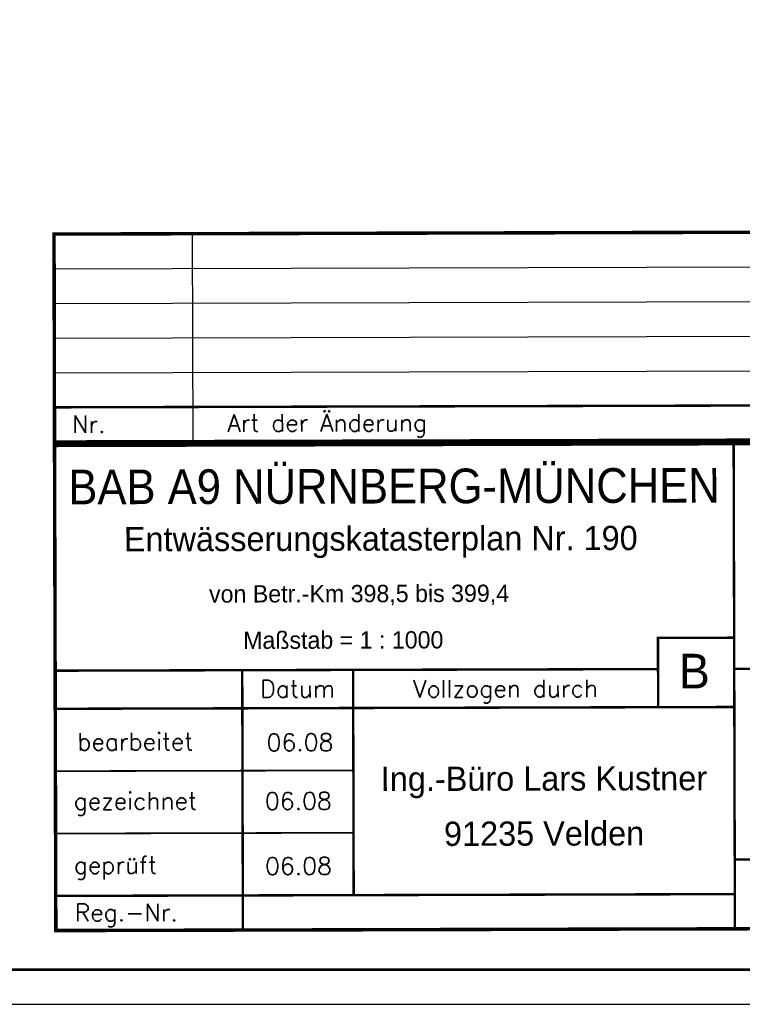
# Model space of a CAD drawing. Extents: x 0 to 1135, y 0 to 420.
# Tile 7 of 31: x 954 to 1058, y 0 to 142. Entities that reach past the tile are written whole.
import ezdxf
from ezdxf.enums import TextEntityAlignment as Align

# ---------------------------------------------------------------- set-up
doc = ezdxf.new("R2010")
doc.units = 0
doc.header["$LTSCALE"] = 2
doc.header["$MEASUREMENT"] = 0
doc.linetypes.add('AUSGEZOGEN', pattern=[0])
for name, color, linetype in [('BAUWOTOP', 250, 'AUSGEZOGEN'), ('LEGENDE', 7, 'AUSGEZOGEN'), ('RAHMEN', 250, 'AUSGEZOGEN')]:
    doc.layers.add(name, color=color, linetype=linetype)
doc.styles.add('ROMANS', font='romans.shx', dxfattribs={"width": 0.8})
doc.styles.add('UNIR-H', font='unir_h.shx', dxfattribs={"width": 0.8})
doc.styles.add('UNIR-O', font='unir_o.shx')

msp = doc.modelspace()

# ---------------------------------------------------------------- linework, layer by layer
at = {"layer": 'LEGENDE'}
for p, q in [((959.02, 106.14), (1124.02, 106.57)), ((959.03, 101.14), (1124.03, 101.57)), ((959.05, 96.14), (1124.04, 96.57)), ((959.06, 91.14), (1124.06, 91.57))]:
    msp.add_line(p, q, dxfattribs=at)
for points, const_width in [([(1124.01, 111.57), (959.01, 111.14)], 0.5), ([(959.01, 111.39), (959.08, 80.89)], 0.5), ([(959.07, 86.14), (1124.07, 86.57)], 0.35), ([(1124.33, 81.07), (958.84, 80.64)], 0.5), ([(959.08, 81.14), (1124.08, 81.57)], 0.5), ([(959.08, 80.89), (959.27, 10.39)], 0.5), ([(1057.26, 10.9), (1057.08, 80.9)], 0.35), ([(1046.18, 42.87), (1046.16, 52.87), (1057.16, 52.9)], 0.35), ([(959.17, 48.14), (1046.17, 48.37)], 0.35), ([(986.26, 10.71), (986.17, 48.21)], 0.35), ([(1002.25, 15.75), (1002.17, 48.25)], 0.35), ([(1057.17, 48.4), (1124.17, 48.57)], 0.35), ([(959.18, 42.64), (1057.18, 42.9)], 0.35), ([(959.21, 33.64), (1002.21, 33.75)], 0.25), ([(959.23, 24.64), (1002.23, 24.75)], 0.25), ([(1057.24, 20.9), (1124.24, 21.07)], 0.35), ([(959.25, 15.64), (1057.25, 15.9)], 0.35), ([(959.02, 10.64), (1124.51, 11.07)], 0.5)]:
    msp.add_lwpolyline(points, dxfattribs=dict(at, const_width=const_width))
msp.add_lwpolyline([(979.08, 81.2), (979.01, 111.2)], dxfattribs=at)
at = {"layer": 'RAHMEN'}
msp.add_line((950, 0), (1135, 0), dxfattribs=at)
at = {"layer": 'RAHMEN', "const_width": 0.35}
msp.add_lwpolyline([(25, 5), (1130, 5), (1130, 415), (25, 415), (25, 5)], dxfattribs=at)

# ---------------------------------------------------------------- texts
at = {"layer": 'BAUWOTOP', "style": 'UNIR-H'}
msp.add_text('von Betr.-Km 398,5 bis 399,4', height=2.5, rotation=0.1472, dxfattribs=at).set_placement((981.38, 57.96))
at = {"layer": 'LEGENDE'}
for s, height, style, p in [('Art der Änderung', 2.5, 'ROMANS', (984.03, 82.62)), ('Nr.', 2.5, 'ROMANS', (961.62, 82.44)), ('Entwässerungskatasterplan Nr. 190', 3.5, 'UNIR-H', (969.09, 65.36)), ('Maßstab = 1 : 1000', 2.5, 'UNIR-H', (986.3, 51.28)), ('B', 5, 'UNIR-H', (1049.19, 45.57)), ('06.08', 2.5, 'ROMANS', (989.69, 36.54)), ('gezeichnet', 2.5, 'ROMANS', (961.85, 28.07)), ('06.08', 2.5, 'ROMANS', (989.45, 28.07)), ('geprüft', 2.5, 'ROMANS', (961.87, 18.83)), ('06.08', 2.5, 'ROMANS', (989.47, 18.69)), ('Reg.-Nr.', 2.5, 'ROMANS', (962, 11.98))]:
    msp.add_text(s, height=height, rotation=0.1472, dxfattribs=dict(at, style=style)).set_placement(p)
at = {"layer": 'LEGENDE', "style": 'UNIR-H', "width": 0.895858}
msp.add_text('BAB A9 NÜRNBERG-MÜNCHEN', height=5, rotation=0.1567, dxfattribs=at).set_placement((961.08, 72.14), (1055.08, 72.4), align=Align.FIT)
at = {"layer": 'LEGENDE'}
for s, height, style, p in [('Vollzogen durch', 2.5, 'ROMANS', (1024.18, 44.31)), ('Datum', 2.5, 'ROMANS', (994.18, 44.28)), ('bearbeitet', 2.5, 'ROMANS', (970.74, 36.65)), ('Ing.-Büro Lars Kustner', 3.5, 'UNIR-O', (1029.71, 30.83)), ('91235 Velden', 3.5, 'UNIR-O', (1029.73, 22.89))]:
    msp.add_text(s, height=height, rotation=0.1472, dxfattribs=dict(at, style=style)).set_placement(p, align=Align.CENTER)

doc.saveas('drawing.dxf')
